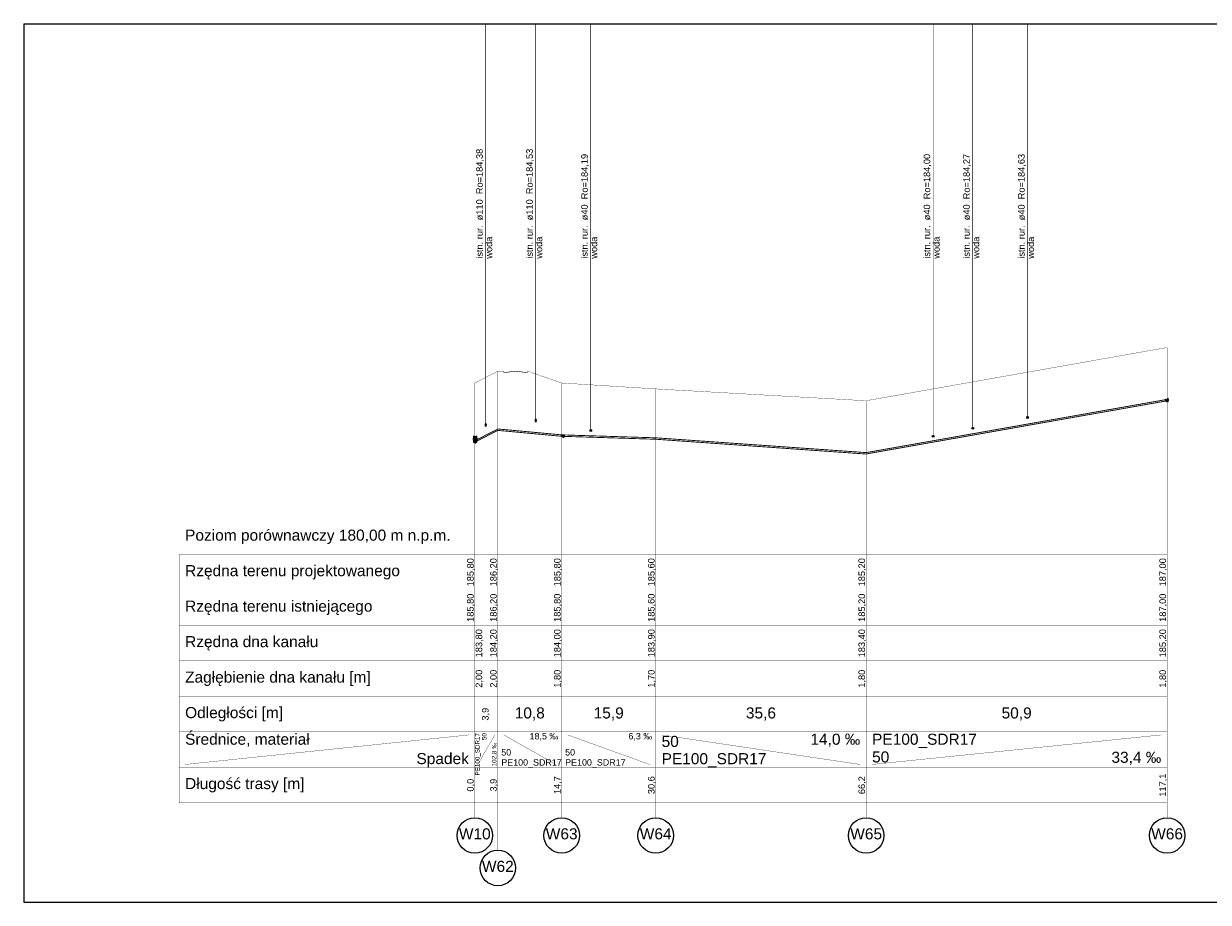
# Model space of a CAD drawing. Header units: inches. Extents: x -156 to 1086, y -12 to 33.
# Tile 12 of 30: x 252 to 292, y -12 to 18. Entities that reach past the tile are written whole.
import ezdxf
from ezdxf.lldxf.tags import DXFTag

# ---------------------------------------------------------------- set-up
doc = ezdxf.new("R2010")
doc.units = ezdxf.units.IN
doc.header["$MEASUREMENT"] = 0
for name, color, linetype, true_color in [('IS_Kolizje', 7, 'SOLID', 0x000000), ('IS_Kolizje_-_opisy', 7, 'SOLID', 0x000000), ('IS_Sieci_na_profilu', 7, 'SOLID', 0x000000), ('IS_Tabelka_profilu', 7, 'SOLID', 0x000000), ('IS_Tabelka_profilu_-_opisy', 7, 'SOLID', 0x000000), ('IS_Teren_proj', 7, 'SOLID', 0x000000)]:
    doc.layers.add(name, color=color, linetype=linetype, true_color=true_color)
tags = doc.linetypes.add('DOT', pattern=[5, 0, -5]).pattern_tags.tags
tags[6:7] = [DXFTag(74, 4), DXFTag(75, 0), DXFTag(340, '0'), DXFTag(46, 0.0), DXFTag(50, 0.0), DXFTag(44, 0.0), DXFTag(45, 0.0)]
tags[4:5] = [DXFTag(74, 4), DXFTag(75, 0), DXFTag(340, '0'), DXFTag(46, 0.0), DXFTag(50, 0.0), DXFTag(44, 0.0), DXFTag(45, 0.0)]
tags = doc.linetypes.add('SOLID', pattern=[10, 10, 0]).pattern_tags.tags
tags[6:7] = [DXFTag(74, 4), DXFTag(75, 0), DXFTag(340, '0'), DXFTag(46, 0.0), DXFTag(50, 0.0), DXFTag(44, 0.0), DXFTag(45, 0.0)]
tags[4:5] = [DXFTag(74, 4), DXFTag(75, 0), DXFTag(340, '0'), DXFTag(46, 0.0), DXFTag(50, 0.0), DXFTag(44, 0.0), DXFTag(45, 0.0)]

msp = doc.modelspace()

# ---------------------------------------------------------------- hatches: boundary and pattern name
at = {"layer": 'IS_Kolizje', "ltscale": 0.01}
h = msp.add_hatch(color=256, dxfattribs=at)
edge = h.paths.add_edge_path()
edge.add_ellipse((267.527, 4.38), major_axis=(0, 0.055), ratio=0.2, start_angle=0, end_angle=360)
h = msp.add_hatch(color=256, dxfattribs=at)
edge = h.paths.add_edge_path()
edge.add_ellipse((269.219, 4.534), major_axis=(0, 0.055), ratio=0.2, start_angle=0, end_angle=360)
h = msp.add_hatch(color=256, dxfattribs=at)
edge = h.paths.add_edge_path()
edge.add_ellipse((285.857, 4.632), major_axis=(0.03, 0), ratio=1, start_angle=0, end_angle=360)
h = msp.add_hatch(color=256, dxfattribs=at)
edge = h.paths.add_edge_path()
edge.add_ellipse((271.079, 4.192), major_axis=(0.03, 0), ratio=1, start_angle=0, end_angle=360)
h = msp.add_hatch(color=256, dxfattribs=at)
edge = h.paths.add_edge_path()
edge.add_ellipse((282.662, 4), major_axis=(0.03, 0), ratio=1, start_angle=0, end_angle=360)
h = msp.add_hatch(color=256, dxfattribs=at)
edge = h.paths.add_edge_path()
edge.add_ellipse((284.003, 4.27), major_axis=(0.03, 0), ratio=1, start_angle=0, end_angle=360)

# ---------------------------------------------------------------- linework, layer by layer
for p, q in [((251.897, 17.94), (251.897, -11.76)), ((251.897, 17.94), (426.897, 17.94)), ((251.897, -11.76), (426.897, -11.76))]:
    msp.add_line(p, q)
at = {"layer": 'IS_Kolizje', "lineweight": 20, "ltscale": 0.01}
for centre, major_axis, ratio in [((267.527, 4.38), (0, 0.055), 0.2), ((269.219, 4.534), (0, 0.055), 0.2), ((285.857, 4.632), (0.03, 0), 1), ((271.079, 4.192), (0.03, 0), 1), ((282.662, 4), (0.03, 0), 1), ((284.003, 4.27), (0.03, 0), 1)]:
    msp.add_ellipse(centre, major_axis=major_axis, ratio=ratio, dxfattribs=at)
at = {"layer": 'IS_Kolizje_-_opisy', "ltscale": 0.01, "const_width": 0.02}
for points in [[(267.527, 17.94), (267.527, 4.435)], [(269.219, 17.94), (269.219, 4.589)], [(271.079, 17.94), (271.079, 4.223)], [(282.662, 17.94), (282.662, 4.03)], [(284.003, 17.94), (284.003, 4.3)], [(285.857, 17.94), (285.857, 4.662)]]:
    msp.add_lwpolyline(points, dxfattribs=at)
at = {"layer": 'IS_Sieci_na_profilu', "ltscale": 0.01}
for points, const_width in [([(268.139, 6.2), (268.139, 6.15)], 0.02), ([(268.139, 6.15), (268.539, 6.2)], 0.02), ([(268.539, 6.2), (268.939, 6.15)], 0.02), ([(268.939, 6.15), (268.939, 6.2)], 0.02), ([(280.39, 3.399), (290.577, 5.198)], 0.03), ([(280.397, 3.446), (290.577, 5.245)], 0.03), ([(267.157, 3.845), (267.937, 4.245)], 0.03), ([(267.157, 3.799), (267.937, 4.198)], 0.03), ([(267.937, 4.245), (270.097, 4.046)], 0.03), ([(267.937, 4.198), (270.097, 3.998)], 0.03), ([(270.097, 4.046), (273.277, 3.946)], 0.03), ([(270.097, 3.998), (273.277, 3.898)], 0.03), ([(273.277, 3.946), (280.397, 3.446)], 0.03), ([(273.277, 3.898), (280.397, 3.398)], 0.03)]:
    msp.add_lwpolyline(points, dxfattribs=dict(at, const_width=const_width))
at = {"layer": 'IS_Sieci_na_profilu', "lineweight": 60, "ltscale": 0.01}
msp.add_ellipse((290.572, 5.225), major_axis=(0, 0.025), ratio=0.199178, dxfattribs=at)
at = {"layer": 'IS_Sieci_na_profilu', "linetype": 'DOT', "lineweight": 60, "ltscale": 0.01}
for centre, major_axis, ratio in [((270.147, 4.025), (0, 0.025), 0.0004), ((267.171, 3.9), (0, 0.1), 0.191856)]:
    msp.add_ellipse(centre, major_axis=major_axis, ratio=ratio, dxfattribs=at)
at = {"layer": 'IS_Tabelka_profilu', "ltscale": 0.01, "const_width": 0.01}
for points in [[(290.577, 7), (290.577, 0)], [(267.937, 6.2), (267.937, 0)], [(267.937, 0), (267.937, 6.2)], [(267.157, 5.8), (267.157, 0)], [(267.157, 0), (267.157, 5.8)], [(270.097, 5.8), (270.097, 0)], [(270.097, 0), (270.097, 5.8)], [(273.277, 5.6), (273.277, 0)], [(273.277, 0), (273.277, 5.6)], [(280.397, 5.2), (280.397, 0)], [(280.397, 0), (280.397, 5.2)], [(267.157, 0), (267.157, 1.2)], [(267.937, 0), (267.937, 1.2)], [(270.097, 0), (270.097, 1.2)], [(273.277, 0), (273.277, 1.2)], [(280.397, 0), (280.397, 1.2)], [(290.577, 0), (290.577, 1.2)], [(267.157, -8.4), (257.157, -8.4), (257.157, 0), (267.157, 0)], [(267.157, -8.4), (257.157, -8.4), (257.157, 0), (267.157, 0), (267.157, -8.4)], [(267.937, -6), (267.157, -6), (267.157, 0), (267.937, 0), (267.937, -6)], [(270.097, -6), (267.937, -6), (267.937, 0), (270.097, 0), (270.097, -6)], [(273.277, -6), (270.097, -6), (270.097, 0), (273.277, 0), (273.277, -6)], [(280.397, -6), (273.277, -6), (273.277, 0), (280.397, 0), (280.397, -6)], [(290.577, -6), (280.397, -6), (280.397, 0), (290.577, 0), (290.577, -6)], [(257.157, -1.2), (267.157, -1.2)], [(267.157, -1.2), (267.937, -1.2)], [(267.937, -1.2), (270.097, -1.2)], [(270.097, -1.2), (273.277, -1.2)], [(273.277, -1.2), (280.397, -1.2)], [(280.397, -1.2), (290.577, -1.2)], [(257.157, -2.4), (267.157, -2.4)], [(267.157, -2.4), (267.937, -2.4)], [(267.937, -2.4), (270.097, -2.4)], [(270.097, -2.4), (273.277, -2.4)], [(273.277, -2.4), (280.397, -2.4)], [(280.397, -2.4), (290.577, -2.4)], [(257.157, -3.6), (267.157, -3.6)], [(267.157, -3.6), (267.937, -3.6)], [(267.937, -3.6), (270.097, -3.6)], [(270.097, -3.6), (273.277, -3.6)], [(273.277, -3.6), (280.397, -3.6)], [(280.397, -3.6), (290.577, -3.6)], [(257.157, -4.8), (267.157, -4.8)], [(267.157, -4.8), (267.937, -4.8)], [(267.937, -4.8), (270.097, -4.8)], [(270.097, -4.8), (273.277, -4.8)], [(273.277, -4.8), (280.397, -4.8)], [(280.397, -4.8), (290.577, -4.8)], [(257.157, -6), (267.157, -6)], [(267.157, -6), (267.937, -6)], [(267.937, -7.2), (267.937, -6)], [(267.937, -6), (270.097, -6)], [(270.097, -7.2), (270.097, -6)], [(270.097, -6), (273.277, -6)], [(273.277, -7.2), (273.277, -6)], [(273.277, -6), (280.397, -6)], [(280.397, -7.2), (280.397, -6)], [(280.397, -6), (290.577, -6)], [(290.577, -7.2), (290.577, -6)], [(257.157, -7.2), (267.157, -7.2)], [(267.937, -8.4), (267.157, -8.4), (267.157, -7.2), (267.937, -7.2), (267.937, -8.4)], [(267.157, -7.2), (267.937, -7.2)], [(270.097, -8.4), (267.937, -8.4), (267.937, -7.2), (270.097, -7.2), (270.097, -8.4)], [(267.937, -7.2), (270.097, -7.2)], [(273.277, -8.4), (270.097, -8.4), (270.097, -7.2), (273.277, -7.2), (273.277, -8.4)], [(270.097, -7.2), (273.277, -7.2)], [(280.397, -8.4), (273.277, -8.4), (273.277, -7.2), (280.397, -7.2), (280.397, -8.4)], [(273.277, -7.2), (280.397, -7.2)], [(290.577, -8.4), (280.397, -8.4), (280.397, -7.2), (290.577, -7.2), (290.577, -8.4)], [(280.397, -7.2), (290.577, -7.2)], [(267.157, -8.4), (267.937, -8.4)], [(267.937, -8.4), (270.097, -8.4)], [(270.097, -8.4), (273.277, -8.4)], [(273.277, -8.4), (280.397, -8.4)], [(280.397, -8.4), (290.577, -8.4)]]:
    msp.add_lwpolyline(points, dxfattribs=at)
at = {"layer": 'IS_Tabelka_profilu_-_opisy', "ltscale": 0.01, "const_width": 0.01}
for points in [[(257.357, -7.1), (266.957, -6.1)], [(267.257, -7.1), (267.835, -6.1)], [(268.137, -6.1), (269.9, -7.1)], [(270.297, -6.1), (273.075, -7.1)], [(273.477, -6.1), (280.197, -7.1)], [(280.597, -7.1), (290.38, -6.1)], [(267.157, -8.9), (267.157, -8.4)], [(267.937, -10), (267.937, -8.4)], [(270.097, -8.9), (270.097, -8.4)], [(273.277, -8.9), (273.277, -8.4)], [(280.397, -8.9), (280.397, -8.4)], [(290.577, -8.9), (290.577, -8.4)]]:
    msp.add_lwpolyline(points, dxfattribs=at)
at = {"layer": 'IS_Tabelka_profilu_-_opisy', "lineweight": 9, "ltscale": 0.01}
for centre in [(267.157, -9.5), (270.097, -9.5), (273.277, -9.5), (280.397, -9.5), (290.577, -9.5), (267.937, -10.6)]:
    msp.add_ellipse(centre, major_axis=(0.6, 0), ratio=1, dxfattribs=at)
at = {"layer": 'IS_Teren_proj', "ltscale": 0.01, "const_width": 0.01}
for points in [[(280.397, 5.2), (290.577, 7)], [(267.157, 5.8), (267.937, 6.2)], [(267.937, 6.2), (268.139, 6.2)], [(268.939, 6.2), (270.097, 5.8)], [(270.097, 5.8), (273.277, 5.6)], [(273.277, 5.6), (280.397, 5.2)]]:
    msp.add_lwpolyline(points, dxfattribs=at)

# ---------------------------------------------------------------- texts
at = {"layer": 'IS_Kolizje_-_opisy', "ltscale": 0.01, "char_height": 0.2232, "attachment_point": 7, "rotation": 90}
for s, insert in [('\\fArial|b0|i0;istn. rur.  ø110  Ro=184,38', (267.469, 10.003)), ('\\fArial|b0|i0;istn. rur.  ø110  Ro=184,53', (269.162, 10.003)), ('\\fArial|b0|i0;istn. rur.  ø40  Ro=184,19', (271.021, 10.003)), ('\\fArial|b0|i0;istn. rur.  ø40  Ro=184,00', (282.604, 10.003)), ('\\fArial|b0|i0;istn. rur.  ø40  Ro=184,27', (283.945, 10.003)), ('\\fArial|b0|i0;istn. rur.  ø40  Ro=184,63', (285.8, 10.003)), ('\\fArial|b0|i0;woda', (267.749, 10.003)), ('\\fArial|b0|i0;woda', (269.442, 10.003)), ('\\fArial|b0|i0;woda', (271.301, 10.003)), ('\\fArial|b0|i0;woda', (282.884, 10.003)), ('\\fArial|b0|i0;woda', (284.225, 10.003)), ('\\fArial|b0|i0;woda', (286.08, 10.003))]:
    msp.add_mtext(s, dxfattribs=dict(at, insert=insert))
at = {"layer": 'IS_Tabelka_profilu_-_opisy', "ltscale": 0.01}
for s, insert, char_height, attachment_point in [('\\fArial|b0|i0;Poziom porównawczy 180,00 m n.p.m.', (257.357, 0.842), 0.3744, 1), ('\\fArial|b0|i0;Rzędna terenu projektowanego', (257.357, -0.358), 0.3744, 1), ('\\fArial|b0|i0;Rzędna terenu istniejącego', (257.357, -1.558), 0.3744, 1), ('\\fArial|b0|i0;Rzędna dna kanału', (257.357, -2.758), 0.3744, 1), ('\\fArial|b0|i0;Zagłębienie dna kanału [m]', (257.357, -3.958), 0.3744, 1), ('\\fArial|b0|i0;Odległości [m]', (257.357, -5.158), 0.3744, 1), ('\\fArial|b0|i0;10,8', (269.017, -5.614), 0.3744, 8), ('\\fArial|b0|i0;15,9', (271.687, -5.614), 0.3744, 8), ('\\fArial|b0|i0;35,6', (276.837, -5.614), 0.3744, 8), ('\\fArial|b0|i0;50,9', (285.487, -5.614), 0.3744, 8), ('\\fArial|b0|i0;Średnice, materiał', (257.357, -6.058), 0.3744, 1), ('\\fArial|b0|i0;18,5 ‰', (269.983, -6.036), 0.216, 3), ('\\fArial|b0|i0;6,3 ‰', (273.159, -6.036), 0.216, 3), ('{\\fArial|b0|i0|c238|p34;50}', (273.477, -6.514), 0.3744, 7), ('\\fArial|b0|i0;14,0 ‰', (280.197, -6.058), 0.3744, 3), ('\\fArial|b0|i0;PE100_SDR17', (280.597, -6.058), 0.3744, 1), ('\\fArial|b0|i0;Spadek', (266.957, -7.2), 0.3744, 9), ('{\\fArial|b0|i0|c238|p34;50}', (268.053, -6.8), 0.216, 7), ('{\\fArial|b0|i0|c238|p34;50}', (270.213, -6.8), 0.216, 7), ('{\\fArial|b0|i0|c238|p34;50}', (280.597, -6.658), 0.3744, 1), ('\\fArial|b0|i0;33,4 ‰', (290.38, -7.114), 0.3744, 9), ('\\fArial|b0|i0;PE100_SDR17', (268.053, -7.2), 0.216, 7), ('\\fArial|b0|i0;PE100_SDR17', (270.213, -7.2), 0.216, 7), ('\\fArial|b0|i0;PE100_SDR17', (273.477, -7.2), 0.3744, 7), ('\\fArial|b0|i0;Długość trasy [m]', (257.357, -7.558), 0.3744, 1), ('\\fArial|b0|i0;W10', (267.157, -9.258), 0.3744, 2), ('\\fArial|b0|i0;W63', (270.097, -9.258), 0.3744, 2), ('\\fArial|b0|i0;W64', (273.277, -9.258), 0.3744, 2), ('\\fArial|b0|i0;W65', (280.397, -9.258), 0.3744, 2), ('\\fArial|b0|i0;W66', (290.577, -9.258), 0.3744, 2), ('\\fArial|b0|i0;W62', (267.937, -10.358), 0.3744, 2)]:
    msp.add_mtext(s, dxfattribs=dict(at, insert=insert, char_height=char_height, attachment_point=attachment_point))
at = {"layer": 'IS_Tabelka_profilu_-_opisy', "ltscale": 0.01, "rotation": 90}
for s, insert, char_height, attachment_point in [('\\fArial|b0|i0;185,80', (267.161, -0.6), 0.2232, 8), ('\\fArial|b0|i0;186,20', (267.941, -0.6), 0.2232, 8), ('\\fArial|b0|i0;185,80', (270.101, -0.6), 0.2232, 8), ('\\fArial|b0|i0;185,60', (273.281, -0.6), 0.2232, 8), ('\\fArial|b0|i0;185,20', (280.401, -0.6), 0.2232, 8), ('\\fArial|b0|i0;187,00', (290.581, -0.6), 0.2232, 8), ('\\fArial|b0|i0;185,80', (267.161, -1.8), 0.2232, 8), ('\\fArial|b0|i0;186,20', (267.941, -1.8), 0.2232, 8), ('\\fArial|b0|i0;185,80', (270.101, -1.8), 0.2232, 8), ('\\fArial|b0|i0;185,60', (273.281, -1.8), 0.2232, 8), ('\\fArial|b0|i0;185,20', (280.401, -1.8), 0.2232, 8), ('\\fArial|b0|i0;187,00', (290.581, -1.8), 0.2232, 8), ('\\fArial|b0|i0;183,80', (267.184, -3), 0.2232, 2), ('\\fArial|b0|i0;184,20', (267.941, -3), 0.2232, 8), ('\\fArial|b0|i0;184,00', (270.101, -3), 0.2232, 8), ('\\fArial|b0|i0;183,90', (273.281, -3), 0.2232, 8), ('\\fArial|b0|i0;183,40', (280.401, -3), 0.2232, 8), ('\\fArial|b0|i0;185,20', (290.581, -3), 0.2232, 8), ('\\fArial|b0|i0;2,00', (267.184, -4.2), 0.2232, 2), ('\\fArial|b0|i0;2,00', (267.941, -4.2), 0.2232, 8), ('\\fArial|b0|i0;1,80', (270.101, -4.2), 0.2232, 8), ('\\fArial|b0|i0;1,70', (273.281, -4.2), 0.2232, 8), ('\\fArial|b0|i0;1,80', (280.401, -4.2), 0.2232, 8), ('\\fArial|b0|i0;1,80', (290.581, -4.2), 0.2232, 8), ('\\fArial|b0|i0;3,9', (267.664, -5.4), 0.2232, 8), ('\\fArial|b0|i0;PE100_SDR17', (267.169, -6.038), 0.1512, 3), ('{\\fArial|b0|i0|c238|p34;50}', (267.402, -6.038), 0.1512, 3), ('\\fArial|b0|i0;102,8 ‰', (267.918, -7.162), 0.1512, 7), ('\\fArial|b0|i0;0,0', (267.161, -7.8), 0.2232, 8), ('\\fArial|b0|i0;3,9', (267.941, -7.8), 0.2232, 8), ('\\fArial|b0|i0;14,7', (270.101, -7.8), 0.2232, 8), ('\\fArial|b0|i0;30,6', (273.281, -7.8), 0.2232, 8), ('\\fArial|b0|i0;66,2', (280.401, -7.8), 0.2232, 8), ('\\fArial|b0|i0;117,1', (290.581, -7.8), 0.2232, 8)]:
    msp.add_mtext(s, dxfattribs=dict(at, insert=insert, char_height=char_height, attachment_point=attachment_point))

doc.saveas('drawing.dxf')
